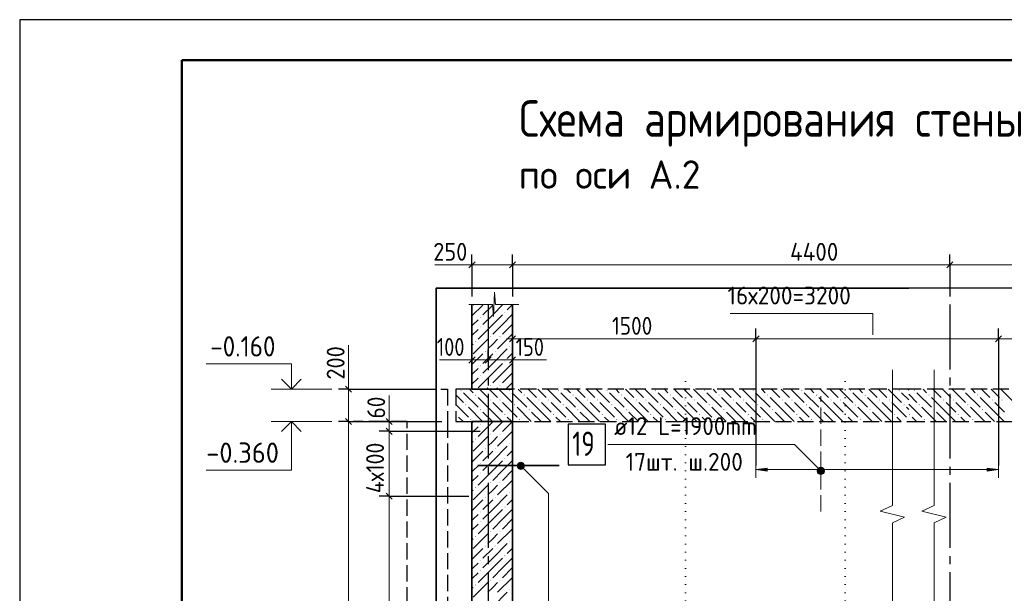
# Model space of a CAD drawing. Header units: millimetres. Extents: x 0 to 50400, y 0 to 35640.
# Tile 7 of 18: x 0 to 14563, y 27157 to 35640. Entities that reach past the tile are written whole.
import ezdxf

# ---------------------------------------------------------------- set-up
doc = ezdxf.new("R2010")
doc.units = ezdxf.units.MM
for name, pattern in [('______2', [324, 240, -84]), ('______5', [1320, 960, -120, 120, -120]), ('______9', [120, 0, -120])]:
    doc.linetypes.add(name, pattern=pattern)
for name, color, linetype, lineweight in [('Standard', 7, 'Continuous', 25), ('Выпуски арматуры Г-обр.', 52, 'Continuous', 25), ('Высотные отметки', 7, 'Continuous', 25), ('ЖБ Перекрытие верхний уровень', 7, 'Continuous', 35), ('ЖБ Стена верхний уровень', 7, 'Continuous', 35), ('Заголовок чертежа', 7, 'Continuous', 25), ('Позиционная метка линия выноска', 7, 'Continuous', 13), ('Примечания', 7, 'Continuous', 13), ('Размерная линия_ общее', 7, 'Continuous', 13), ('Сечения символ', 7, 'Continuous', 25)]:
    doc.layers.add(name, color=color, linetype=linetype, lineweight=lineweight)
doc.layers.add('Оси', color=7, linetype='______5', true_color=0x656565)
doc.layers.add('Стена обрамление П-обр.', color=7, linetype='Continuous', true_color=0xa0a0a0)
doc.layers.add('Размерная выноска', color=7, linetype='Continuous')
doc.styles.add('ISOCPEUR', font='txt')

msp = doc.modelspace()

# ---------------------------------------------------------------- hatches: boundary and pattern name
at = {"layer": 'Выпуски арматуры Г-обр.', "linetype": 'Continuous', "lineweight": 13, "transparency": 33554687}
msp.add_hatch(color=7, dxfattribs=at).paths.add_polyline_path([(11058, 28962), (10890, 28986), (11058, 29010)], flags=16)
msp.add_hatch(color=7, dxfattribs=at).paths.add_polyline_path([(14308, 28962), (14476, 28986), (14308, 29010)])
at = {"layer": 'ЖБ Перекрытие верхний уровень', "linetype": 'Continuous', "lineweight": 18, "transparency": 33554687}
for points in [[(6520, 30160), (6528, 30168), (6535, 30160), (6528, 30153)], [(7240, 30160), (7248, 30168), (7255, 30160), (7248, 30153)], [(7960, 30160), (7968, 30168), (7975, 30160), (7968, 30153)], [(8680, 30160), (8688, 30168), (8695, 30160), (8688, 30153)], [(9400, 30160), (9408, 30168), (9415, 30160), (9408, 30153)], [(10120, 30160), (10128, 30168), (10135, 30160), (10128, 30153)], [(10840, 30160), (10848, 30168), (10855, 30160), (10848, 30153)], [(11560, 30160), (11568, 30168), (11575, 30160), (11568, 30153)], [(12280, 30160), (12288, 30168), (12295, 30160), (12288, 30153)], [(13000, 30160), (13008, 30168), (13015, 30160), (13008, 30153)], [(13226, 30160), (13234, 30168), (13241, 30160), (13234, 30153)], [(13946, 30160), (13954, 30168), (13961, 30160), (13954, 30153)], [(6736, 30088), (6744, 30096), (6751, 30088), (6744, 30081)], [(6952, 30016), (6960, 30024), (6967, 30016), (6960, 30009)], [(7096, 30016), (7104, 30024), (7111, 30016), (7104, 30009)], [(7456, 30088), (7464, 30096), (7471, 30088), (7464, 30081)], [(7672, 30016), (7680, 30024), (7687, 30016), (7680, 30009)], [(7816, 30016), (7824, 30024), (7831, 30016), (7824, 30009)], [(8176, 30088), (8184, 30096), (8191, 30088), (8184, 30081)], [(8392, 30016), (8400, 30024), (8407, 30016), (8400, 30009)], [(8536, 30016), (8544, 30024), (8551, 30016), (8544, 30009)], [(8896, 30088), (8904, 30096), (8911, 30088), (8904, 30081)], [(9112, 30016), (9120, 30024), (9127, 30016), (9120, 30009)], [(9256, 30016), (9264, 30024), (9271, 30016), (9264, 30009)], [(9616, 30088), (9624, 30096), (9631, 30088), (9624, 30081)], [(9832, 30016), (9840, 30024), (9847, 30016), (9840, 30009)], [(9976, 30016), (9984, 30024), (9991, 30016), (9984, 30009)], [(10336, 30088), (10344, 30096), (10351, 30088), (10344, 30081)], [(10552, 30016), (10560, 30024), (10567, 30016), (10560, 30009)], [(10696, 30016), (10704, 30024), (10711, 30016), (10704, 30009)], [(11056, 30088), (11064, 30096), (11071, 30088), (11064, 30081)], [(11272, 30016), (11280, 30024), (11287, 30016), (11280, 30009)], [(11416, 30016), (11424, 30024), (11431, 30016), (11424, 30009)], [(11776, 30088), (11784, 30096), (11791, 30088), (11784, 30081)], [(11992, 30016), (12000, 30024), (12007, 30016), (12000, 30009)], [(12136, 30016), (12144, 30024), (12151, 30016), (12144, 30009)], [(12496, 30088), (12504, 30096), (12511, 30088), (12504, 30081)], [(12712, 30016), (12720, 30024), (12727, 30016), (12720, 30009)], [(12856, 30016), (12864, 30024), (12871, 30016), (12864, 30009)], [(13442, 30088), (13450, 30096), (13457, 30088), (13450, 30081)], [(13658, 30016), (13666, 30024), (13673, 30016), (13666, 30009)], [(13802, 30016), (13810, 30024), (13817, 30016), (13810, 30009)], [(14162, 30088), (14170, 30096), (14177, 30088), (14170, 30081)], [(14378, 30016), (14386, 30024), (14393, 30016), (14386, 30009)], [(14522, 30016), (14530, 30024), (14537, 30016), (14530, 30009)], [(6592, 29944), (6600, 29952), (6607, 29944), (6600, 29937)], [(6808, 29872), (6816, 29880), (6823, 29872), (6816, 29865)], [(7312, 29944), (7320, 29952), (7327, 29944), (7320, 29937)], [(7528, 29872), (7536, 29880), (7543, 29872), (7536, 29865)], [(8032, 29944), (8040, 29952), (8047, 29944), (8040, 29937)], [(8248, 29872), (8256, 29880), (8263, 29872), (8256, 29865)], [(8752, 29944), (8760, 29952), (8767, 29944), (8760, 29937)], [(8968, 29872), (8976, 29880), (8983, 29872), (8976, 29865)], [(9472, 29944), (9480, 29952), (9487, 29944), (9480, 29937)], [(9688, 29872), (9696, 29880), (9703, 29872), (9696, 29865)], [(10192, 29944), (10200, 29952), (10207, 29944), (10200, 29937)], [(10408, 29872), (10416, 29880), (10423, 29872), (10416, 29865)], [(10912, 29944), (10920, 29952), (10927, 29944), (10920, 29937)], [(11128, 29872), (11136, 29880), (11143, 29872), (11136, 29865)], [(11632, 29944), (11640, 29952), (11647, 29944), (11640, 29937)], [(11848, 29872), (11856, 29880), (11863, 29872), (11856, 29865)], [(12352, 29944), (12360, 29952), (12367, 29944), (12360, 29937)], [(12568, 29872), (12576, 29880), (12583, 29872), (12576, 29865)], [(13072, 29944), (13080, 29952), (13087, 29944), (13080, 29937)], [(13298, 29944), (13306, 29952), (13313, 29944), (13306, 29937)], [(13514, 29872), (13522, 29880), (13529, 29872), (13522, 29865)], [(14018, 29944), (14026, 29952), (14033, 29944), (14026, 29937)], [(14234, 29872), (14242, 29880), (14249, 29872), (14242, 29865)], [(6450, 29802), (6456, 29808), (6463, 29800), (6456, 29793), (6450, 29799)], [(6664, 29728), (6672, 29736), (6679, 29728), (6672, 29721)], [(7168, 29800), (7176, 29808), (7183, 29800), (7176, 29793)], [(7384, 29728), (7392, 29736), (7399, 29728), (7392, 29721)], [(7888, 29800), (7896, 29808), (7903, 29800), (7896, 29793)], [(8104, 29728), (8112, 29736), (8119, 29728), (8112, 29721)], [(8608, 29800), (8616, 29808), (8623, 29800), (8616, 29793)], [(8824, 29728), (8832, 29736), (8839, 29728), (8832, 29721)], [(9328, 29800), (9336, 29808), (9343, 29800), (9336, 29793)], [(9544, 29728), (9552, 29736), (9559, 29728), (9552, 29721)], [(10048, 29800), (10056, 29808), (10063, 29800), (10056, 29793)], [(10264, 29728), (10272, 29736), (10279, 29728), (10272, 29721)], [(10768, 29800), (10776, 29808), (10783, 29800), (10776, 29793)], [(10984, 29728), (10992, 29736), (10999, 29728), (10992, 29721)], [(11488, 29800), (11496, 29808), (11503, 29800), (11496, 29793)], [(11704, 29728), (11712, 29736), (11719, 29728), (11712, 29721)], [(12208, 29800), (12216, 29808), (12223, 29800), (12216, 29793)], [(12424, 29728), (12432, 29736), (12439, 29728), (12432, 29721)], [(12928, 29800), (12936, 29808), (12943, 29800), (12936, 29793)], [(13144, 29728), (13150, 29735), (13150, 29722)], [(13154, 29800), (13162, 29808), (13169, 29800), (13162, 29793)], [(13370, 29728), (13378, 29736), (13385, 29728), (13378, 29721)], [(13874, 29800), (13882, 29808), (13889, 29800), (13882, 29793)], [(14090, 29728), (14098, 29736), (14105, 29728), (14098, 29721)]]:
    msp.add_hatch(color=7, dxfattribs=at).paths.add_polyline_path(points, flags=16)
at = {"layer": 'ЖБ Стена верхний уровень', "linetype": 'Continuous', "lineweight": 18, "transparency": 33554687}
for points in [[(7170, 31312), (7176, 31318), (7182, 31312), (7176, 31306)], [(6810, 31240), (6816, 31246), (6822, 31240), (6816, 31234)], [(6810, 31096), (6816, 31102), (6822, 31096), (6816, 31090)], [(6738, 30880), (6744, 30886), (6750, 30880), (6744, 30874)], [(6954, 30952), (6960, 30958), (6966, 30952), (6960, 30946)], [(7098, 30952), (7104, 30958), (7110, 30952), (7104, 30946)], [(6882, 30736), (6888, 30742), (6894, 30736), (6888, 30730)], [(7026, 30736), (7032, 30742), (7038, 30736), (7032, 30730)], [(7242, 30808), (7248, 30814), (7254, 30808), (7248, 30802)], [(7170, 30592), (7176, 30598), (7182, 30592), (7176, 30586)], [(6810, 30520), (6816, 30526), (6822, 30520), (6816, 30514)], [(6810, 30376), (6816, 30382), (6822, 30376), (6816, 30370)], [(6954, 30232), (6960, 30238), (6966, 30232), (6960, 30226)], [(7098, 30232), (7104, 30238), (7110, 30232), (7104, 30226)], [(6810, 29656), (6816, 29662), (6822, 29656), (6816, 29650)], [(6738, 29440), (6744, 29446), (6750, 29440), (6744, 29434)], [(6954, 29512), (6960, 29518), (6966, 29512), (6960, 29506)], [(7098, 29512), (7104, 29518), (7110, 29512), (7104, 29506)], [(6882, 29296), (6888, 29302), (6894, 29296), (6888, 29290)], [(7026, 29296), (7032, 29302), (7038, 29296), (7032, 29290)], [(7242, 29368), (7248, 29374), (7254, 29368), (7248, 29362)], [(7170, 29152), (7176, 29158), (7182, 29152), (7176, 29146)], [(6810, 29080), (6816, 29086), (6822, 29080), (6816, 29074)], [(6810, 28936), (6816, 28942), (6822, 28936), (6816, 28930)], [(6738, 28720), (6744, 28726), (6750, 28720), (6744, 28714)], [(6954, 28792), (6960, 28798), (6966, 28792), (6960, 28786)], [(7098, 28792), (7104, 28798), (7110, 28792), (7104, 28786)], [(6882, 28576), (6888, 28582), (6894, 28576), (6888, 28570)], [(7026, 28576), (7032, 28582), (7038, 28576), (7032, 28570)], [(7242, 28648), (7248, 28654), (7254, 28648), (7248, 28642)], [(7170, 28432), (7176, 28438), (7182, 28432), (7176, 28426)], [(6810, 28360), (6816, 28366), (6822, 28360), (6816, 28354)], [(6810, 28216), (6816, 28222), (6822, 28216), (6816, 28210)], [(6738, 28000), (6744, 28006), (6750, 28000), (6744, 27994)], [(6954, 28072), (6960, 28078), (6966, 28072), (6960, 28066)], [(7098, 28072), (7104, 28078), (7110, 28072), (7104, 28066)], [(6882, 27856), (6888, 27862), (6894, 27856), (6888, 27850)], [(7026, 27856), (7032, 27862), (7038, 27856), (7032, 27850)], [(7242, 27928), (7248, 27934), (7254, 27928), (7248, 27922)], [(7170, 27712), (7176, 27718), (7182, 27712), (7176, 27706)], [(6810, 27640), (6816, 27646), (6822, 27640), (6816, 27634)], [(6810, 27496), (6816, 27502), (6822, 27496), (6816, 27490)], [(6738, 27280), (6744, 27286), (6750, 27280), (6744, 27274)], [(6954, 27352), (6960, 27358), (6966, 27352), (6960, 27346)], [(7098, 27352), (7104, 27358), (7110, 27352), (7104, 27346)], [(7242, 27208), (7248, 27214), (7254, 27208), (7248, 27202)]]:
    msp.add_hatch(color=7, dxfattribs=at).paths.add_polyline_path(points, flags=16)
at = {"layer": 'Позиционная метка линия выноска', "linetype": 'Continuous', "lineweight": 13, "transparency": 33554687}
for points in [[(7375, 29004), (7426, 29094), (7361, 29028)], [(7361, 29028), (7426, 29094), (7399, 29094)], [(7361, 29028), (7399, 29094), (7361, 29056)], [(7361, 29056), (7399, 29094), (7375, 29080)], [(7375, 29004), (7451, 29080), (7426, 29094)], [(7399, 28990), (7451, 29080), (7375, 29004)], [(7399, 28990), (7465, 29056), (7451, 29080)], [(7426, 28990), (7465, 29056), (7399, 28990)], [(7426, 28990), (7465, 29028), (7465, 29056)], [(7465, 29028), (7426, 28990), (7451, 29004)], [(11798, 28981), (11836, 29019), (11811, 29006)], [(11836, 29019), (11798, 28981), (11798, 28954)], [(11836, 29019), (11798, 28954), (11863, 29019)], [(11863, 29019), (11798, 28954), (11811, 28929)], [(11863, 29019), (11811, 28929), (11888, 29006)], [(11888, 29006), (11811, 28929), (11836, 28915)], [(11888, 29006), (11836, 28915), (11902, 28981)], [(11902, 28981), (11836, 28915), (11863, 28915)], [(11902, 28981), (11863, 28915), (11902, 28954)], [(11902, 28954), (11863, 28915), (11888, 28929)]]:
    msp.add_hatch(color=7, dxfattribs=at).paths.add_polyline_path(points)

# ---------------------------------------------------------------- linework, layer by layer
at = {"layer": 'Standard', "color": 7, "linetype": 'Continuous', "lineweight": 25, "transparency": 33554687}
for p, q in [((2400, 35040), (2400, 1270)), ((6645, 31971), (6735, 32061)), ((7245, 31971), (7335, 32061)), ((13711, 31971), (13801, 32061)), ((7245, 30876), (7335, 30966)), ((10845, 30876), (10935, 30966)), ((14431, 30876), (14521, 30966)), ((6645, 30563), (6735, 30653)), ((6885, 30563), (6975, 30653)), ((7245, 30563), (7335, 30653)), ((5421, 29742), (5511, 29652)), ((5421, 29598), (5511, 29508)), ((5421, 28638), (5511, 28548))]:
    msp.add_line(p, q, dxfattribs=at)
at = {"layer": 'Standard', "color": 7, "linetype": 'Continuous', "lineweight": -3, "transparency": 33554687}
for p, q in [((6690, 32016), (6690, 32166)), ((7290, 32016), (7290, 32166)), ((13756, 32016), (13756, 32166)), ((6690, 32016), (6690, 31866)), ((6690, 32016), (6690, 31549)), ((7290, 32016), (7290, 31866)), ((7290, 32016), (7290, 31549)), ((13756, 32016), (13756, 31866)), ((13756, 32016), (13756, 31549)), ((7290, 30921), (7290, 31071)), ((10890, 30921), (10890, 31071)), ((14476, 30921), (14476, 31071)), ((7290, 30921), (7290, 30771)), ((7290, 30921), (7290, 28578)), ((10890, 30921), (10890, 30771)), ((10890, 30921), (10890, 29046)), ((14476, 30921), (14476, 30771)), ((14476, 30921), (14476, 29046)), ((6690, 30608), (6690, 30758)), ((6930, 30608), (6930, 30758)), ((7290, 30608), (7290, 30758)), ((6690, 30608), (6690, 30458)), ((6930, 30608), (6930, 30458)), ((7290, 30608), (7290, 30458)), ((5466, 29697), (5316, 29697)), ((5466, 29697), (5616, 29697)), ((5466, 29697), (6244, 29697)), ((5466, 29553), (5316, 29553)), ((5466, 29553), (5616, 29553)), ((5466, 29553), (6811, 29553)), ((5466, 28593), (5316, 28593)), ((5466, 28593), (5616, 28593)), ((5466, 28593), (6642, 28593))]:
    msp.add_line(p, q, dxfattribs=at)
at = {"layer": 'Standard', "color": 7, "linetype": 'Continuous', "lineweight": 13, "transparency": 33554687}
for p, q in [((6690, 32016), (6600, 32016)), ((6690, 32016), (7290, 32016)), ((7290, 32016), (13150, 32016)), ((13150, 32016), (13756, 32016)), ((13756, 32016), (18196, 32016)), ((7006, 31249), (7021, 31609)), ((7021, 31609), (7036, 31429)), ((6641, 31429), (6991, 31429)), ((6991, 31429), (7006, 31249)), ((7036, 31429), (7385, 31429)), ((7385, 31429), (7385, 31429)), ((7290, 30921), (7200, 30921)), ((7290, 30921), (10890, 30921)), ((10890, 30921), (13150, 30921)), ((13150, 30921), (14476, 30921)), ((14476, 30921), (18196, 30921)), ((6690, 30608), (6600, 30608)), ((6690, 30608), (6930, 30608)), ((6930, 30608), (7290, 30608)), ((7290, 30608), (7380, 30608)), ((12909, 30464), (12909, 28455)), ((13524, 30464), (13524, 28455)), ((5466, 29697), (5466, 29787)), ((5466, 29553), (5466, 28593)), ((5466, 28593), (5466, 23313)), ((12909, 28455), (12729, 28370)), ((13524, 28455), (13344, 28370)), ((12729, 28370), (13089, 28285)), ((13089, 28285), (12909, 28199)), ((13344, 28370), (13704, 28285)), ((13704, 28285), (13524, 28199)), ((12909, 28199), (12909, 26191)), ((13524, 28199), (13524, 26191))]:
    msp.add_line(p, q, dxfattribs=at)
at = {"layer": 'Standard', "color": 254, "linetype": 'Continuous', "lineweight": 25, "true_color": 0xc4c4ff, "transparency": 33554687}
msp.add_line((20773, 31669), (13150, 31669), dxfattribs=at)
at = {"layer": 'Standard', "color": 7, "linetype": 'Continuous', "lineweight": 25, "transparency": 33554687}
msp.add_lwpolyline([(0, 0), (50400, 0), (50400, 35640), (0, 35640), (0, 0)], close=True, dxfattribs=at)
at = {"layer": 'Standard', "color": 7, "linetype": 'Continuous', "lineweight": 50, "transparency": 33554687}
msp.add_lwpolyline([(2400, 35040), (49800, 35040), (49800, 600), (2400, 600), (2400, 35040)], close=True, dxfattribs=at)
at = {"layer": 'Standard', "color": 254, "linetype": 'Continuous', "lineweight": 35, "true_color": 0xc4c4ff, "transparency": 33554687}
msp.add_lwpolyline([(13150, 31669), (6158, 31669), (6158, 21329)], dxfattribs=at)
at = {"layer": 'Standard', "color": 7, "linetype": 'Continuous', "lineweight": 13, "transparency": 33554687}
msp.add_lwpolyline([(5466, 29697), (5466, 29633), (5466, 29633), (5466, 29553)], dxfattribs=at)
at = {"layer": 'Выпуски арматуры Г-обр.', "color": 251, "linetype": 'Continuous', "lineweight": 13, "true_color": 0x494949, "transparency": 33554687}
for p, q in [((10890, 28986), (10890, 29106)), ((10890, 28986), (11058, 29010)), ((11058, 28962), (10890, 28986)), ((10890, 28986), (10890, 28866)), ((10890, 28986), (10890, 28986)), ((11058, 29010), (11058, 28962)), ((11058, 28986), (13150, 28986)), ((13150, 28986), (14308, 28986)), ((14476, 28986), (14308, 29010)), ((14308, 29010), (14308, 28962)), ((14308, 28962), (14476, 28986)), ((14476, 28986), (14476, 29106)), ((14476, 28986), (14476, 28866)), ((14476, 28986), (14476, 28986))]:
    msp.add_line(p, q, dxfattribs=at)
at = {"layer": 'Выпуски арматуры Г-обр.', "color": 7, "linetype": 'Continuous', "lineweight": 25, "transparency": 33554687}
msp.add_lwpolyline([(8112, 29057), (8664, 29057), (8664, 29657), (8112, 29657), (8112, 29057)], dxfattribs=at)
at = {"layer": 'Высотные отметки', "color": 7, "linetype": 'Continuous', "lineweight": 35, "transparency": 33554687}
for p, q in [((4019, 30177), (3874, 30323)), ((4019, 30177), (3874, 30323)), ((4019, 30177), (4165, 30323)), ((4019, 30177), (4165, 30323)), ((4019, 29697), (3874, 29552)), ((4019, 29697), (3874, 29552)), ((4019, 29697), (4165, 29552)), ((4019, 29697), (4165, 29552))]:
    msp.add_line(p, q, dxfattribs=at)
at = {"layer": 'Высотные отметки', "color": 7, "linetype": 'Continuous', "lineweight": 13, "transparency": 33554687}
for p, q in [((4619, 30177), (3719, 30177)), ((4619, 30177), (3719, 30177)), ((4619, 29697), (3719, 29697)), ((4619, 29697), (3719, 29697))]:
    msp.add_line(p, q, dxfattribs=at)
for points in [[(4019, 30177), (4019, 30549), (2759, 30549)], [(4019, 30177), (4019, 30549), (2759, 30549)], [(4019, 29697), (4019, 28977), (2759, 28977)], [(4019, 29697), (4019, 28977), (2759, 28977)]]:
    msp.add_lwpolyline(points, dxfattribs=at)
at = {"layer": 'ЖБ Перекрытие верхний уровень', "color": 7, "linetype": '______2', "lineweight": 25, "transparency": 33554687}
for p, q in [((6450, 30177), (6450, 29697)), ((6690, 30177), (6450, 30177)), ((7290, 30177), (6690, 30177)), ((13150, 30177), (7290, 30177)), ((18196, 30177), (13150, 30177)), ((6450, 29697), (6690, 29697)), ((6690, 29697), (7290, 29697)), ((7290, 29697), (13150, 29697)), ((13150, 29697), (18196, 29697))]:
    msp.add_line(p, q, dxfattribs=at)
at = {"layer": 'ЖБ Перекрытие верхний уровень', "color": 9, "linetype": 'Continuous', "lineweight": 18, "true_color": 0xc7c7c7, "transparency": 33554687}
for p, q in [((6655, 30177), (6708, 30124)), ((6799, 30177), (6924, 30052)), ((6996, 30124), (6943, 30177)), ((7087, 30177), (7284, 29980)), ((7375, 30177), (7428, 30124)), ((7519, 30177), (7644, 30052)), ((7716, 30124), (7663, 30177)), ((7807, 30177), (8004, 29980)), ((8095, 30177), (8148, 30124)), ((8239, 30177), (8364, 30052)), ((8436, 30124), (8383, 30177)), ((8527, 30177), (8724, 29980)), ((8815, 30177), (8868, 30124)), ((8959, 30177), (9084, 30052)), ((9156, 30124), (9103, 30177)), ((9247, 30177), (9444, 29980)), ((9535, 30177), (9588, 30124)), ((9679, 30177), (9804, 30052)), ((9876, 30124), (9823, 30177)), ((9967, 30177), (10164, 29980)), ((10255, 30177), (10308, 30124)), ((10399, 30177), (10524, 30052)), ((10596, 30124), (10543, 30177)), ((10687, 30177), (10884, 29980)), ((10975, 30177), (11028, 30124)), ((11119, 30177), (11244, 30052)), ((11316, 30124), (11263, 30177)), ((11407, 30177), (11604, 29980)), ((11695, 30177), (11748, 30124)), ((11839, 30177), (11964, 30052)), ((12036, 30124), (11983, 30177)), ((12127, 30177), (12324, 29980)), ((12415, 30177), (12468, 30124)), ((12559, 30177), (12684, 30052)), ((12756, 30124), (12703, 30177)), ((12847, 30177), (13044, 29980)), ((13135, 30177), (13150, 30162)), ((13361, 30177), (13414, 30124)), ((13505, 30177), (13630, 30052)), ((13702, 30124), (13649, 30177)), ((13793, 30177), (13990, 29980)), ((14081, 30177), (14134, 30124)), ((14225, 30177), (14350, 30052)), ((14422, 30124), (14369, 30177)), ((14513, 30177), (14710, 29980)), ((6450, 30094), (6564, 29980)), ((6564, 30124), (6780, 29908)), ((6996, 29836), (6780, 30052)), ((7068, 30052), (6996, 30124)), ((7284, 30124), (7500, 29908)), ((7716, 29836), (7500, 30052)), ((7788, 30052), (7716, 30124)), ((8004, 30124), (8220, 29908)), ((8436, 29836), (8220, 30052)), ((8508, 30052), (8436, 30124)), ((8724, 30124), (8940, 29908)), ((9156, 29836), (8940, 30052)), ((9228, 30052), (9156, 30124)), ((9444, 30124), (9660, 29908)), ((9876, 29836), (9660, 30052)), ((9948, 30052), (9876, 30124)), ((10164, 30124), (10380, 29908)), ((10596, 29836), (10380, 30052)), ((10668, 30052), (10596, 30124)), ((10884, 30124), (11100, 29908)), ((11316, 29836), (11100, 30052)), ((11388, 30052), (11316, 30124)), ((11604, 30124), (11820, 29908)), ((12036, 29836), (11820, 30052)), ((12108, 30052), (12036, 30124)), ((12324, 30124), (12540, 29908)), ((12756, 29836), (12540, 30052)), ((12828, 30052), (12756, 30124)), ((13044, 30124), (13150, 30018)), ((13150, 30100), (13270, 29980)), ((13270, 30124), (13486, 29908)), ((13702, 29836), (13486, 30052)), ((13774, 30052), (13702, 30124)), ((13990, 30124), (14206, 29908)), ((14422, 29836), (14206, 30052)), ((14494, 30052), (14422, 30124)), ((6450, 29950), (6636, 29764)), ((6847, 29697), (6636, 29908)), ((6996, 29980), (7140, 29836)), ((7140, 29980), (7356, 29764)), ((7567, 29697), (7356, 29908)), ((7716, 29980), (7860, 29836)), ((7860, 29980), (8076, 29764)), ((8287, 29697), (8076, 29908)), ((8436, 29980), (8580, 29836)), ((8580, 29980), (8796, 29764)), ((9007, 29697), (8796, 29908)), ((9156, 29980), (9300, 29836)), ((9300, 29980), (9516, 29764)), ((9727, 29697), (9516, 29908)), ((9876, 29980), (10020, 29836)), ((10020, 29980), (10236, 29764)), ((10447, 29697), (10236, 29908)), ((10596, 29980), (10740, 29836)), ((10740, 29980), (10956, 29764)), ((11167, 29697), (10956, 29908)), ((11316, 29980), (11460, 29836)), ((11460, 29980), (11676, 29764)), ((11887, 29697), (11676, 29908)), ((12036, 29980), (12180, 29836)), ((12180, 29980), (12396, 29764)), ((12607, 29697), (12396, 29908)), ((12756, 29980), (12900, 29836)), ((12900, 29980), (13116, 29764)), ((13150, 29874), (13116, 29908)), ((13150, 29956), (13342, 29764)), ((13553, 29697), (13342, 29908)), ((13702, 29980), (13846, 29836)), ((13846, 29980), (14062, 29764)), ((14273, 29697), (14062, 29908)), ((14422, 29980), (14566, 29836)), ((6559, 29697), (6492, 29764)), ((6852, 29836), (6991, 29697)), ((6996, 29836), (7135, 29697)), ((7279, 29697), (7212, 29764)), ((7572, 29836), (7711, 29697)), ((7716, 29836), (7855, 29697)), ((7999, 29697), (7932, 29764)), ((8292, 29836), (8431, 29697)), ((8436, 29836), (8575, 29697)), ((8719, 29697), (8652, 29764)), ((9012, 29836), (9151, 29697)), ((9156, 29836), (9295, 29697)), ((9439, 29697), (9372, 29764)), ((9732, 29836), (9871, 29697)), ((9876, 29836), (10015, 29697)), ((10159, 29697), (10092, 29764)), ((10452, 29836), (10591, 29697)), ((10596, 29836), (10735, 29697)), ((10879, 29697), (10812, 29764)), ((11172, 29836), (11311, 29697)), ((11316, 29836), (11455, 29697)), ((11599, 29697), (11532, 29764)), ((11892, 29836), (12031, 29697)), ((12036, 29836), (12175, 29697)), ((12319, 29697), (12252, 29764)), ((12612, 29836), (12751, 29697)), ((12756, 29836), (12895, 29697)), ((13039, 29697), (12972, 29764)), ((13265, 29697), (13198, 29764)), ((13558, 29836), (13697, 29697)), ((13702, 29836), (13841, 29697)), ((13985, 29697), (13918, 29764)), ((14278, 29836), (14417, 29697)), ((14422, 29836), (14561, 29697))]:
    msp.add_line(p, q, dxfattribs=at)
at = {"layer": 'ЖБ Стена верхний уровень', "color": 7, "linetype": 'Continuous', "lineweight": 35, "transparency": 33554687}
for p, q in [((6690, 31429), (6690, 30177)), ((7290, 30177), (7290, 31429)), ((6690, 30177), (7290, 30177)), ((6690, 29697), (6690, 23121)), ((7290, 29697), (6690, 29697)), ((7290, 23121), (7290, 29697))]:
    msp.add_line(p, q, dxfattribs=at)
at = {"layer": 'ЖБ Стена верхний уровень', "color": 251, "linetype": 'Continuous', "lineweight": 18, "true_color": 0x494949, "transparency": 33554687}
for p, q in [((6852, 31420), (6690, 31259)), ((6716, 31429), (6708, 31420)), ((6996, 31420), (6852, 31276)), ((6996, 31276), (7148, 31429)), ((7290, 31427), (7212, 31348)), ((6708, 31132), (6780, 31204)), ((6996, 31276), (6852, 31132)), ((7140, 31276), (6996, 31132)), ((7140, 31132), (7290, 31283)), ((6690, 31115), (6708, 31132)), ((6780, 31060), (6690, 30971)), ((6996, 31132), (6780, 30916)), ((7140, 31132), (6996, 30988)), ((7284, 31132), (7140, 30988)), ((6924, 30916), (6708, 30700)), ((6996, 30844), (7068, 30916)), ((7284, 30988), (7068, 30772)), ((6708, 30844), (6690, 30827)), ((6924, 30772), (6996, 30844)), ((6996, 30556), (7212, 30772)), ((7290, 30851), (7284, 30844)), ((6852, 30700), (6690, 30539)), ((6996, 30700), (6852, 30556)), ((7290, 30707), (7212, 30628)), ((6708, 30412), (6780, 30484)), ((6996, 30556), (6852, 30412)), ((7140, 30556), (6996, 30412)), ((7140, 30412), (7290, 30563)), ((6690, 30395), (6708, 30412)), ((6780, 30340), (6690, 30251)), ((6996, 30412), (6780, 30196)), ((7140, 30412), (6996, 30268)), ((7284, 30412), (7140, 30268)), ((6924, 30196), (6904, 30177)), ((7048, 30177), (7068, 30196)), ((7284, 30268), (7192, 30177)), ((6690, 29675), (6708, 29692)), ((6780, 29620), (6690, 29531)), ((6708, 29692), (6712, 29697)), ((6996, 29692), (6780, 29476)), ((6856, 29697), (6852, 29692)), ((7000, 29697), (6996, 29692)), ((7140, 29692), (6996, 29548)), ((7140, 29692), (7144, 29697)), ((7284, 29692), (7140, 29548)), ((6924, 29476), (6708, 29260)), ((6996, 29404), (7068, 29476)), ((7284, 29548), (7068, 29332)), ((6708, 29404), (6690, 29387)), ((6924, 29332), (6996, 29404)), ((6996, 29116), (7212, 29332)), ((7290, 29411), (7284, 29404)), ((6852, 29260), (6690, 29099)), ((6996, 29260), (6852, 29116)), ((7290, 29267), (7212, 29188)), ((6708, 28972), (6780, 29044)), ((6996, 29116), (6852, 28972)), ((7140, 29116), (6996, 28972)), ((7140, 28972), (7290, 29123)), ((6690, 28955), (6708, 28972)), ((6780, 28900), (6690, 28811)), ((6996, 28972), (6780, 28756)), ((7140, 28972), (6996, 28828)), ((7284, 28972), (7140, 28828)), ((6924, 28756), (6708, 28540)), ((6996, 28684), (7068, 28756)), ((7284, 28828), (7068, 28612)), ((7290, 28691), (7284, 28684)), ((6708, 28684), (6690, 28667)), ((6924, 28612), (6996, 28684)), ((6996, 28396), (7212, 28612)), ((7290, 28547), (7212, 28468)), ((6852, 28540), (6690, 28379)), ((6996, 28540), (6852, 28396)), ((7140, 28252), (7290, 28403)), ((6708, 28252), (6780, 28324)), ((6996, 28396), (6852, 28252)), ((7140, 28396), (6996, 28252)), ((6690, 28235), (6708, 28252)), ((6780, 28180), (6690, 28091)), ((6996, 28252), (6780, 28036)), ((7140, 28252), (6996, 28108)), ((7284, 28108), (7068, 27892)), ((7284, 28252), (7140, 28108)), ((6708, 27964), (6690, 27947)), ((6924, 28036), (6708, 27820)), ((6924, 27892), (6996, 27964)), ((6996, 27964), (7068, 28036)), ((7290, 27971), (7284, 27964)), ((6852, 27820), (6690, 27659)), ((6996, 27820), (6852, 27676)), ((6996, 27676), (7212, 27892)), ((7290, 27827), (7212, 27748)), ((6996, 27676), (6852, 27532)), ((7140, 27676), (6996, 27532)), ((7140, 27532), (7290, 27683)), ((6690, 27515), (6708, 27532)), ((6708, 27532), (6780, 27604)), ((6996, 27532), (6780, 27316)), ((7140, 27532), (6996, 27388)), ((7284, 27532), (7140, 27388)), ((6780, 27460), (6690, 27371)), ((7284, 27388), (7068, 27172)), ((6708, 27244), (6690, 27227)), ((6924, 27316), (6708, 27100)), ((6924, 27172), (6996, 27244)), ((6996, 27244), (7068, 27316)), ((7290, 27251), (7284, 27244)), ((6996, 26956), (7212, 27172))]:
    msp.add_line(p, q, dxfattribs=at)
at = {"layer": 'ЖБ Стена верхний уровень', "color": 253, "linetype": '______2', "lineweight": -3, "true_color": 0xababab, "transparency": 33554687}
for p, q in [((4934, 30177), (6330, 30177)), ((6330, 30177), (6330, 29697)), ((5730, 29697), (4934, 29697)), ((5730, 23121), (5730, 29697)), ((6330, 29697), (6330, 23121))]:
    msp.add_line(p, q, dxfattribs=at)
at = {"layer": 'Оси', "color": 8, "linetype": '______5', "lineweight": -3, "transparency": 33554687}
for p, q in [((6930, 31429), (6930, 20132)), ((13756, 31429), (13756, 20132))]:
    msp.add_line(p, q, dxfattribs=at)
at = {"layer": 'Позиционная метка линия выноска', "color": 7, "linetype": 'Continuous', "lineweight": 13, "transparency": 33554687}
for p, q in [((7375, 29080), (7375, 29080)), ((7375, 29004), (7375, 29004)), ((7451, 29080), (7451, 29080)), ((7451, 29004), (7451, 29004)), ((11811, 29006), (11811, 29006)), ((11888, 29006), (11888, 29006)), ((11811, 28929), (11811, 28929)), ((11888, 28929), (11888, 28929))]:
    msp.add_line(p, q, dxfattribs=at)
for points in [[(8700, 29357), (11460, 29357), (11850, 28967)], [(10315, 24550), (7823, 24550), (7823, 28632), (7413, 29042)]]:
    msp.add_lwpolyline(points, dxfattribs=at)
for centre in [(7413, 29042), (11850, 28967)]:
    msp.add_circle(centre, 54, dxfattribs=at)
at = {"layer": 'Примечания', "color": 7, "linetype": '______2', "lineweight": 13, "transparency": 33554687}
msp.add_line((11850, 28367), (11850, 30071), dxfattribs=at)
at = {"layer": 'Размерная выноска', "color": 7, "linetype": 'Continuous', "lineweight": 13, "transparency": 33554687}
for p, q in [((6690, 32016), (6138, 32016)), ((4865, 30177), (4865, 30825)), ((6690, 30608), (6210, 30608)), ((7290, 30608), (7794, 30608))]:
    msp.add_line(p, q, dxfattribs=at)
at = {"layer": 'Размерная выноска', "color": 251, "linetype": 'Continuous', "lineweight": 13, "true_color": 0x656565, "transparency": 33554687}
for p, q in [((12621, 31293), (10509, 31293)), ((12621, 30981), (12621, 31293)), ((5466, 29697), (5466, 30081))]:
    msp.add_line(p, q, dxfattribs=at)
at = {"layer": 'Размерная линия_ общее', "color": 7, "linetype": 'Continuous', "lineweight": -3, "transparency": 33554687}
for p, q in [((4865, 30177), (4715, 30177)), ((4865, 30177), (5015, 30177)), ((4865, 30177), (5898, 30177)), ((4865, 29697), (4715, 29697)), ((4865, 29697), (5015, 29697)), ((4865, 29697), (5898, 29697))]:
    msp.add_line(p, q, dxfattribs=at)
at = {"layer": 'Размерная линия_ общее', "color": 7, "linetype": 'Continuous', "lineweight": 25, "transparency": 33554687}
for p, q in [((4820, 30222), (4910, 30132)), ((4820, 29742), (4910, 29652))]:
    msp.add_line(p, q, dxfattribs=at)
at = {"layer": 'Размерная линия_ общее', "color": 7, "linetype": 'Continuous', "lineweight": 13, "transparency": 33554687}
for p, q in [((4865, 30177), (4865, 30267)), ((4865, 30177), (4865, 29697)), ((4865, 29697), (4865, 23121))]:
    msp.add_line(p, q, dxfattribs=at)
at = {"layer": 'Сечения символ', "color": 7, "linetype": '______9', "lineweight": 13, "transparency": 33554687}
for p, q in [((9847, 30288), (9847, 21284)), ((12211, 30288), (12211, 21284))]:
    msp.add_line(p, q, dxfattribs=at)
at = {"layer": 'Стена обрамление П-обр.', "color": 7, "linetype": 'Continuous', "lineweight": 35, "transparency": 33554687}
msp.add_line((6776, 29047), (7981, 29047), dxfattribs=at)

# ---------------------------------------------------------------- texts
at = {"layer": 'Standard', "color": 7, "linetype": 'Continuous', "lineweight": 25, "transparency": 33554687, "char_height": 264, "attachment_point": 7, "style": 'ISOCPEUR'}
for s, insert, width in [('\\W0.91;250', (6117, 32076), 674.39), ('\\W0.94;4400', (11395, 32076), 915.18), ('\\W0.95;16х200=3200', (10469, 31429), 2103.76), ('\\W0.87;1500', (8760, 30981), 800.28), ('\\W0.83;100', (6169, 30668), 610.29), ('\\W0.83;150', (7335, 30668), 610.29)]:
    msp.add_mtext(s, dxfattribs=dict(at, insert=insert, width=width))
at = {"layer": 'Standard', "color": 7, "linetype": 'Continuous', "lineweight": 25, "transparency": 33554687, "char_height": 264, "attachment_point": 7, "rotation": 90, "style": 'ISOCPEUR'}
for s, insert, width in [('\\W0.87;60', (5406, 29742), 484.71), ('\\W0.89;4х100', (5388, 28638), 1015.1)]:
    msp.add_mtext(s, dxfattribs=dict(at, insert=insert, width=width))
at = {"layer": 'Выпуски арматуры Г-обр.', "color": 7, "linetype": 'Continuous', "lineweight": 13, "transparency": 33554687, "attachment_point": 7, "style": 'ISOCPEUR'}
for s, insert, char_height, width in [('\\W0.94;ø12 L=1900mm ', (8792, 29498), 264, 2525.26), ('\\W0.75;19', (8172, 29189), 360, 566.74), ('\\W0.95;17шт. ш.200 ', (8963, 28970), 264, 2183.89)]:
    msp.add_mtext(s, dxfattribs=dict(at, insert=insert, char_height=char_height, width=width))
at = {"layer": 'Высотные отметки', "color": 7, "linetype": 'Continuous', "lineweight": 25, "transparency": 33554687, "char_height": 300, "attachment_point": 7, "style": 'ISOCPEUR'}
for s, insert, width in [('\\W0.90;-0.160', (2819, 30659), 1214.13), ('\\W0.95;-0.360', (2759, 29087), 1281.44)]:
    msp.add_mtext(s, dxfattribs=dict(at, insert=insert, width=width))
at = {"layer": 'Заголовок чертежа', "color": 7, "linetype": 'Continuous', "lineweight": 50, "transparency": 33554687, "attachment_point": 7, "style": 'ISOCPEUR'}
for s, insert, char_height, width in [('\\W0.99;Схема армирования стены', (7381, 33762), 540, 9225.73), ('\\W0.97;по оси А.2', (7381, 33139), 420, 2932.48)]:
    msp.add_mtext(s, dxfattribs=dict(at, insert=insert, char_height=char_height, width=width))
at = {"layer": 'Размерная линия_ общее', "color": 7, "linetype": 'Continuous', "lineweight": 25, "transparency": 33554687, "insert": (4805, 30318), "char_height": 264, "width": 674.39, "attachment_point": 7, "rotation": 90, "style": 'ISOCPEUR'}
msp.add_mtext('\\W0.91;200', dxfattribs=at)

doc.saveas('drawing.dxf')
